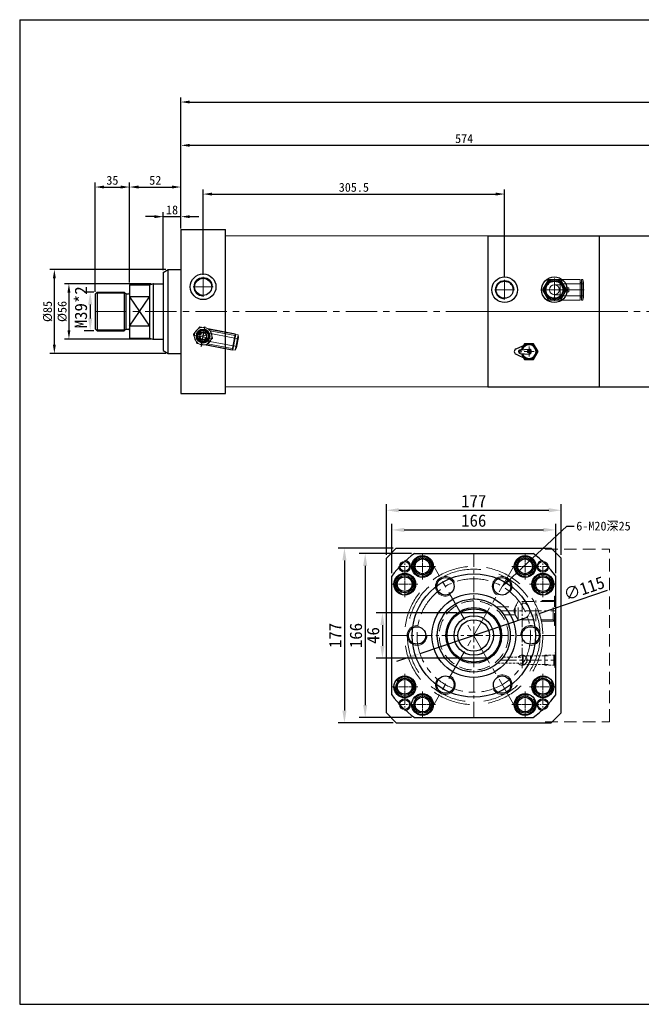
# Model space of a CAD drawing. Header units: millimetres. Extents: x 17897 to 19367, y 3972 to 4970.
# Tile 1 of 2: x 17897 to 18527, y 3972 to 4970. Entities that reach past the tile are written whole.
import ezdxf

# ---------------------------------------------------------------- set-up
doc = ezdxf.new("R2010")
doc.units = ezdxf.units.MM
doc.linetypes.add('CENTER', pattern=[50.8, 31.75, -6.35, 6.35, -6.35])
doc.linetypes.add('DASHED', pattern=[19.05, 12.7, -6.35])
doc.layers.get('Defpoints').update_dxf_attribs({"lineweight": 25})
for name, color, linetype, lineweight in [('图层1', 7, 'Continuous', 25), ('图层2', 3, 'CENTER', 13), ('图层3', 2, 'Continuous', 13), ('图层4', 1, 'Continuous', 30), ('图层5', 5, 'DASHED', 13), ('图层7', 4, 'Continuous', 15)]:
    doc.layers.add(name, color=color, linetype=linetype, lineweight=lineweight)
doc.dimstyles.new('ISO-25', dxfattribs={"dimtxt": 2.5, "dimasz": 2.5, "dimexe": 1.25, "dimexo": 0.625, "dimtad": 1, "dimtxsty": 'Standard', "dimcen": 2.5, "dimadec": 0, "dimazin": 0, "dimtfac": 1, "dimtmove": 0, "dimatfit": 3, "dimfxl": 1, "dimarcsym": 0})

# ---------------------------------------------------------------- blocks, each defined once
blk = doc.blocks.new('*D5125')
at = {"layer": 'Defpoints', "color": 0}
for p in [(18440.06, 4452.75), (18274.06, 4405.93), (18440.06, 4405.93)]:
    blk.add_point(p, dxfattribs=at)
at = {"layer": '图层3', "color": 0, "lineweight": -2}
for p, q in [((18274.06, 4409.05), (18274.06, 4459)), ((18440.06, 4409.05), (18440.06, 4459)), ((18286.56, 4452.75), (18427.56, 4452.75))]:
    blk.add_line(p, q, dxfattribs=at)
at = {"layer": '图层3', "color": 0}
for points in [[(18286.56, 4454.83), (18286.56, 4450.67), (18274.06, 4452.75)], [(18427.56, 4450.67), (18427.56, 4454.83), (18440.06, 4452.75)]]:
    blk.add_solid(points, dxfattribs=at)
at = {"layer": '图层3', "color": 0, "insert": (18357.06, 4462.13), "char_height": 12.5, "attachment_point": 5}
blk.add_mtext('166', dxfattribs=at)
blk = doc.blocks.new('*D5126')
at = {"layer": 'Defpoints', "color": 0}
for p in [(18296.92, 4428.78), (18247.01, 4262.78), (18296.92, 4262.78)]:
    blk.add_point(p, dxfattribs=at)
at = {"layer": '图层3', "color": 0, "lineweight": -2}
for p, q in [((18293.79, 4428.78), (18240.76, 4428.78)), ((18247.01, 4416.28), (18247.01, 4275.28)), ((18293.79, 4262.78), (18240.76, 4262.78))]:
    blk.add_line(p, q, dxfattribs=at)
at = {"layer": '图层3', "color": 0}
for points in [[(18249.09, 4416.28), (18244.93, 4416.28), (18247.01, 4428.78)], [(18244.93, 4275.28), (18249.09, 4275.28), (18247.01, 4262.78)]]:
    blk.add_solid(points, dxfattribs=at)
at = {"layer": '图层3', "color": 0, "insert": (18237.63, 4345.78), "char_height": 12.5, "attachment_point": 5, "rotation": 90}
blk.add_mtext('166', dxfattribs=at)
blk = doc.blocks.new('*D5127')
at = {"layer": 'Defpoints', "color": 0}
for p in [(17975.3, 4693.54), (17968.34, 4654.54), (17975.3, 4654.54)]:
    blk.add_point(p, dxfattribs=at)
at = {"layer": '图层3', "color": 0, "lineweight": -2}
for p, q in [((17972.18, 4693.54), (17962.09, 4693.54)), ((17968.34, 4681.04), (17968.34, 4667.04)), ((17972.18, 4654.54), (17962.09, 4654.54))]:
    blk.add_line(p, q, dxfattribs=at)
at = {"layer": '图层3', "color": 0}
for points in [[(17970.43, 4681.04), (17966.26, 4681.04), (17968.34, 4693.54)], [(17966.26, 4667.04), (17970.43, 4667.04), (17968.34, 4654.54)]]:
    blk.add_solid(points, dxfattribs=at)
at = {"layer": '图层3', "color": 0, "insert": (17958.97, 4678.27), "char_height": 12.5, "attachment_point": 5, "rotation": 90}
blk.add_mtext('M39*2', dxfattribs=at)
blk = doc.blocks.new('*D5128')
at = {"layer": 'Defpoints', "color": 0}
for p in [(17932, 4716.54), (18047.3, 4716.54), (18047.3, 4631.54)]:
    blk.add_point(p, dxfattribs=at)
at = {"layer": '图层3', "color": 0, "lineweight": -2}
for p, q in [((18045.05, 4716.54), (17927.5, 4716.54)), ((17932, 4640.54), (17932, 4707.54)), ((18045.05, 4631.54), (17927.5, 4631.54))]:
    blk.add_line(p, q, dxfattribs=at)
at = {"layer": '图层3', "color": 0}
for points in [[(17933.5, 4707.54), (17930.5, 4707.54), (17932, 4716.54)], [(17930.5, 4640.54), (17933.5, 4640.54), (17932, 4631.54)]]:
    blk.add_solid(points, dxfattribs=at)
at = {"layer": '图层3', "color": 0, "insert": (17925.25, 4674.04), "char_height": 9, "attachment_point": 5, "rotation": 90}
blk.add_mtext('%%c85', dxfattribs=at)
blk = doc.blocks.new('*D5129')
at = {"layer": 'Defpoints', "color": 0}
for p in [(18032.43, 4702.04), (17946.79, 4646.04), (18032.43, 4646.04)]:
    blk.add_point(p, dxfattribs=at)
at = {"layer": '图层3', "color": 0, "lineweight": -2}
for p, q in [((18030.18, 4702.04), (17942.29, 4702.04)), ((17946.79, 4693.04), (17946.79, 4655.04)), ((18030.18, 4646.04), (17942.29, 4646.04))]:
    blk.add_line(p, q, dxfattribs=at)
at = {"layer": '图层3', "color": 0}
for points in [[(17948.29, 4693.04), (17945.29, 4693.04), (17946.79, 4702.04)], [(17945.29, 4655.04), (17948.29, 4655.04), (17946.79, 4646.04)]]:
    blk.add_solid(points, dxfattribs=at)
at = {"layer": '图层3', "color": 0, "insert": (17940.04, 4674.04), "char_height": 9, "attachment_point": 5, "rotation": 90}
blk.add_mtext('%%c56', dxfattribs=at)
blk = doc.blocks.new('*D5130')
at = {"layer": 'Defpoints', "color": 0}
for p in [(18008.3, 4800.11), (18008.3, 4701.04), (17973.3, 4691.54)]:
    blk.add_point(p, dxfattribs=at)
at = {"layer": '图层3', "color": 0, "lineweight": -2}
for p, q in [((17973.3, 4693.79), (17973.3, 4804.61)), ((17982.3, 4800.11), (17999.3, 4800.11)), ((18008.3, 4703.29), (18008.3, 4804.61))]:
    blk.add_line(p, q, dxfattribs=at)
at = {"layer": '图层3', "color": 0}
for points in [[(17982.3, 4801.61), (17982.3, 4798.61), (17973.3, 4800.11)], [(17999.3, 4798.61), (17999.3, 4801.61), (18008.3, 4800.11)]]:
    blk.add_solid(points, dxfattribs=at)
at = {"layer": '图层3', "color": 0, "insert": (17990.8, 4806.86), "char_height": 9, "attachment_point": 5}
blk.add_mtext('35', dxfattribs=at)
blk = doc.blocks.new('*D5131')
at = {"layer": 'Defpoints', "color": 0}
for p in [(18060.3, 4770.09), (18060.3, 4755.97), (18042.3, 4713.65)]:
    blk.add_point(p, dxfattribs=at)
at = {"layer": '图层3', "color": 0, "lineweight": -2}
for p, q in [((18033.3, 4770.09), (18024.3, 4770.09)), ((18042.3, 4715.9), (18042.3, 4774.59)), ((18042.3, 4770.09), (18060.3, 4770.09)), ((18060.3, 4758.22), (18060.3, 4774.59)), ((18069.3, 4770.09), (18078.3, 4770.09))]:
    blk.add_line(p, q, dxfattribs=at)
at = {"layer": '图层3', "color": 0}
for points in [[(18033.3, 4768.59), (18033.3, 4771.59), (18042.3, 4770.09)], [(18069.3, 4771.59), (18069.3, 4768.59), (18060.3, 4770.09)]]:
    blk.add_solid(points, dxfattribs=at)
at = {"layer": '图层3', "color": 0, "insert": (18051.3, 4776.84), "char_height": 9, "attachment_point": 5}
blk.add_mtext('18', dxfattribs=at)
blk = doc.blocks.new('*D5132')
at = {"layer": 'Defpoints', "color": 0}
for p in [(18060.3, 4800.11), (18060.3, 4757.04), (18008.3, 4701.04)]:
    blk.add_point(p, dxfattribs=at)
at = {"layer": '图层3', "color": 0, "lineweight": -2}
for p, q in [((18008.3, 4703.29), (18008.3, 4804.61)), ((18017.3, 4800.11), (18051.3, 4800.11)), ((18060.3, 4759.29), (18060.3, 4804.61))]:
    blk.add_line(p, q, dxfattribs=at)
at = {"layer": '图层3', "color": 0}
for points in [[(18017.3, 4801.61), (18017.3, 4798.61), (18008.3, 4800.11)], [(18051.3, 4798.61), (18051.3, 4801.61), (18060.3, 4800.11)]]:
    blk.add_solid(points, dxfattribs=at)
at = {"layer": '图层3', "color": 0, "insert": (18034.3, 4806.86), "char_height": 9, "attachment_point": 5}
blk.add_mtext('52', dxfattribs=at)
blk = doc.blocks.new('*D5133')
at = {"layer": 'Defpoints', "color": 0}
for p in [(18388.3, 4792.99), (18082.8, 4709.04), (18388.3, 4706.04)]:
    blk.add_point(p, dxfattribs=at)
at = {"layer": '图层3', "color": 0, "lineweight": -2}
for p, q in [((18082.8, 4711.29), (18082.8, 4797.49)), ((18091.8, 4792.99), (18379.3, 4792.99)), ((18388.3, 4708.29), (18388.3, 4797.49))]:
    blk.add_line(p, q, dxfattribs=at)
at = {"layer": '图层3', "color": 0}
for points in [[(18091.8, 4794.49), (18091.8, 4791.49), (18082.8, 4792.99)], [(18379.3, 4791.49), (18379.3, 4794.49), (18388.3, 4792.99)]]:
    blk.add_solid(points, dxfattribs=at)
at = {"layer": '图层3', "color": 0, "insert": (18235.55, 4799.74), "char_height": 9, "attachment_point": 5}
blk.add_mtext('305.5', dxfattribs=at)
blk = doc.blocks.new('*D5134')
at = {"layer": 'Defpoints', "color": 0}
for p in [(19323.3, 4886.23), (19323.3, 4761.54), (18060.3, 4757.04)]:
    blk.add_point(p, dxfattribs=at)
at = {"layer": '图层3', "color": 0, "lineweight": -2}
for p, q in [((18060.3, 4759.29), (18060.3, 4890.73)), ((19323.3, 4763.79), (19323.3, 4890.73)), ((18069.3, 4886.23), (19314.3, 4886.23))]:
    blk.add_line(p, q, dxfattribs=at)
at = {"layer": '图层3', "color": 0}
for points in [[(18069.3, 4887.73), (18069.3, 4884.73), (18060.3, 4886.23)], [(19314.3, 4884.73), (19314.3, 4887.73), (19323.3, 4886.23)]]:
    blk.add_solid(points, dxfattribs=at)
at = {"layer": '图层3', "color": 0, "insert": (18691.8, 4892.98), "char_height": 9, "attachment_point": 5}
blk.add_mtext('1263', dxfattribs=at)
blk = doc.blocks.new('*D5135')
at = {"layer": 'Defpoints', "color": 0}
for p in [(18634.3, 4842.37), (18634.3, 4763.04), (18060.3, 4757.04)]:
    blk.add_point(p, dxfattribs=at)
at = {"layer": '图层3', "color": 0, "lineweight": -2}
for p, q in [((18060.3, 4759.29), (18060.3, 4846.87)), ((18069.3, 4842.37), (18625.3, 4842.37)), ((18634.3, 4765.29), (18634.3, 4846.87))]:
    blk.add_line(p, q, dxfattribs=at)
at = {"layer": '图层3', "color": 0}
for points in [[(18069.3, 4843.87), (18069.3, 4840.87), (18060.3, 4842.37)], [(18625.3, 4840.87), (18625.3, 4843.87), (18634.3, 4842.37)]]:
    blk.add_solid(points, dxfattribs=at)
at = {"layer": '图层3', "color": 0, "insert": (18347.3, 4849.12), "char_height": 9, "attachment_point": 5}
blk.add_mtext('574', dxfattribs=at)
blk = doc.blocks.new('*D5136')
at = {"layer": 'Defpoints', "color": 0}
for p in [(18411.53, 4364.2), (18302.59, 4327.37)]:
    blk.add_point(p, dxfattribs=at)
at = {"layer": '图层3', "color": 0, "lineweight": -2}
for p, q in [((18423.37, 4368.2), (18492.6, 4391.61)), ((18302.59, 4327.37), (18411.53, 4364.2)), ((18290.75, 4323.37), (18278.91, 4319.36))]:
    blk.add_line(p, q, dxfattribs=at)
at = {"layer": '图层3', "color": 0}
for points in [[(18422.71, 4370.18), (18424.04, 4366.23), (18411.53, 4364.2)], [(18291.41, 4321.39), (18290.08, 4325.34), (18302.59, 4327.37)]]:
    blk.add_solid(points, dxfattribs=at)
at = {"layer": '图层3', "color": 0, "insert": (18468.88, 4393.48), "char_height": 12.5, "attachment_point": 5, "rotation": 18.67862}
blk.add_mtext('∅115', dxfattribs=at)
blk = doc.blocks.new('*D5137')
at = {"layer": 'Defpoints', "color": 0}
for p in [(18278.56, 4434.28), (18225.99, 4257.28), (18278.56, 4257.28)]:
    blk.add_point(p, dxfattribs=at)
at = {"layer": '图层3', "color": 0, "lineweight": -2}
for p, q in [((18275.43, 4434.28), (18219.74, 4434.28)), ((18225.99, 4421.78), (18225.99, 4269.78)), ((18275.43, 4257.28), (18219.74, 4257.28))]:
    blk.add_line(p, q, dxfattribs=at)
at = {"layer": '图层3', "color": 0}
for points in [[(18228.08, 4421.78), (18223.91, 4421.78), (18225.99, 4434.28)], [(18223.91, 4269.78), (18228.08, 4269.78), (18225.99, 4257.28)]]:
    blk.add_solid(points, dxfattribs=at)
at = {"layer": '图层3', "color": 0, "insert": (18216.62, 4345.78), "char_height": 12.5, "attachment_point": 5, "rotation": 90}
blk.add_mtext('177', dxfattribs=at)
blk = doc.blocks.new('*D5138')
at = {"layer": 'Defpoints', "color": 0}
for p in [(18342.99, 4368.78), (18264.47, 4322.78), (18342.99, 4322.78)]:
    blk.add_point(p, dxfattribs=at)
at = {"layer": '图层3', "color": 0, "lineweight": -2}
for p, q in [((18339.86, 4368.78), (18258.22, 4368.78)), ((18264.47, 4356.28), (18264.47, 4335.28)), ((18339.86, 4322.78), (18258.22, 4322.78))]:
    blk.add_line(p, q, dxfattribs=at)
at = {"layer": '图层3', "color": 0}
for points in [[(18266.55, 4356.28), (18262.38, 4356.28), (18264.47, 4368.78)], [(18262.38, 4335.28), (18266.55, 4335.28), (18264.47, 4322.78)]]:
    blk.add_solid(points, dxfattribs=at)
at = {"layer": '图层3', "color": 0, "insert": (18255.09, 4345.78), "char_height": 12.5, "attachment_point": 5, "rotation": 90}
blk.add_mtext('46', dxfattribs=at)
blk = doc.blocks.new('*D5139')
at = {"layer": 'Defpoints', "color": 0}
for p in [(18445.56, 4472.65), (18268.56, 4424.28), (18445.56, 4424.28)]:
    blk.add_point(p, dxfattribs=at)
at = {"layer": '图层3', "color": 0, "lineweight": -2}
for p, q in [((18268.56, 4427.41), (18268.56, 4478.9)), ((18445.56, 4427.41), (18445.56, 4478.9)), ((18281.06, 4472.65), (18433.06, 4472.65))]:
    blk.add_line(p, q, dxfattribs=at)
at = {"layer": '图层3', "color": 0}
for points in [[(18281.06, 4474.73), (18281.06, 4470.57), (18268.56, 4472.65)], [(18433.06, 4470.57), (18433.06, 4474.73), (18445.56, 4472.65)]]:
    blk.add_solid(points, dxfattribs=at)
at = {"layer": '图层3', "color": 0, "insert": (18357.06, 4482.02), "char_height": 12.5, "attachment_point": 5}
blk.add_mtext('177', dxfattribs=at)

msp = doc.modelspace()

# ---------------------------------------------------------------- linework, layer by layer
at = {"layer": '图层1'}
for p, q in [((18060.301, 4757.038), (18060.301, 4674.038)), ((18060.301, 4757.038), (18105.301, 4757.038)), ((18105.301, 4591.038), (18105.301, 4757.038)), ((18371.301, 4750.538), (18484.301, 4750.538)), ((18371.301, 4750.538), (18371.301, 4597.538)), ((18484.301, 4750.538), (18484.301, 4597.538)), ((18484.301, 4750.538), (18634.301, 4750.538)), ((18042.301, 4713.652), (18047.301, 4716.538)), ((18042.301, 4713.652), (18042.301, 4634.425)), ((18047.301, 4716.538), (18060.301, 4716.538)), ((18047.301, 4631.538), (18047.301, 4716.538)), ((18008.301, 4701.038), (18008.301, 4647.038)), ((18008.301, 4701.038), (18028.301, 4701.038)), ((18028.301, 4701.038), (18028.301, 4647.038)), ((18028.301, 4701.038), (18028.301, 4647.038)), ((18028.301, 4700.538), (18028.301, 4647.538)), ((18028.432, 4701.038), (18031.91, 4701.97)), ((18032.033, 4701.999), (18032.033, 4646.078)), ((18032.428, 4702.038), (18042.301, 4702.038)), ((17975.301, 4693.538), (17973.301, 4691.538)), ((17973.301, 4691.538), (17973.301, 4656.538)), ((17975.301, 4693.538), (17975.301, 4654.538)), ((17975.301, 4693.538), (18002.801, 4693.538)), ((18002.801, 4693.538), (18004.008, 4692.331)), ((18002.801, 4693.538), (18002.801, 4654.538)), ((18004.301, 4692.128), (18004.301, 4655.949)), ((18004.715, 4692.038), (18007.301, 4692.038)), ((18008.301, 4659.072), (18028.301, 4689.005)), ((18008.301, 4689.005), (18028.301, 4659.072)), ((18028.301, 4689.005), (18008.301, 4689.005)), ((18060.301, 4674.038), (18060.301, 4591.038)), ((18028.301, 4659.072), (18008.301, 4659.072)), ((17973.301, 4656.538), (17975.301, 4654.538)), ((17975.301, 4654.538), (18002.801, 4654.538)), ((18002.801, 4654.538), (18004.008, 4655.746)), ((18004.715, 4656.038), (18007.301, 4656.038)), ((18008.301, 4647.038), (18028.432, 4647.038)), ((18028.432, 4647.038), (18031.91, 4646.107)), ((18032.428, 4646.038), (18042.301, 4646.038)), ((18399.874, 4636.139), (18409.791, 4640.685)), ((18408.505, 4641.412), (18407.471, 4639.622)), ((18417.743, 4641.412), (18408.505, 4641.412)), ((18422.361, 4633.412), (18417.743, 4641.412)), ((18042.301, 4634.425), (18047.301, 4631.538)), ((18047.301, 4631.538), (18060.301, 4631.538)), ((18399.874, 4630.685), (18409.791, 4626.14)), ((18403.984, 4635.207), (18412.929, 4635.905)), ((18403.984, 4631.618), (18412.929, 4630.92)), ((18417.743, 4625.412), (18422.361, 4633.412)), ((18407.471, 4627.203), (18408.505, 4625.412)), ((18408.505, 4625.412), (18417.743, 4625.412)), ((18060.301, 4591.038), (18105.301, 4591.038)), ((18371.301, 4597.538), (18484.301, 4597.538)), ((18484.301, 4597.538), (18634.301, 4597.538)), ((18278.56, 4434.285), (18268.56, 4424.285)), ((18278.56, 4434.285), (18435.56, 4434.285)), ((18445.56, 4424.285), (18435.56, 4434.285)), ((18268.56, 4267.285), (18268.56, 4424.285)), ((18445.56, 4267.285), (18445.56, 4424.285)), ((18278.56, 4257.285), (18268.56, 4267.285)), ((18435.56, 4257.285), (18445.56, 4267.285)), ((18278.56, 4257.285), (18435.56, 4257.285))]:
    msp.add_line(p, q, dxfattribs=at)
at = {"layer": '图层1', "ltscale": 0.5}
for p, q in [((18296.916, 4428.785), (18417.203, 4428.785)), ((18274.06, 4285.641), (18274.06, 4405.928)), ((18440.06, 4285.641), (18440.06, 4405.928)), ((18371.272, 4368.785), (18342.988, 4368.785)), ((18371.272, 4322.785), (18342.988, 4322.785)), ((18296.916, 4262.785), (18417.203, 4262.785))]:
    msp.add_line(p, q, dxfattribs=at)
at = {"layer": '图层1'}
for centre, radius in [((18082.801, 4699.038), 13), ((18388.301, 4696.038), 13), ((18438.762, 4696.038), 13), ((18082.801, 4699.038), 8.67), ((18388.301, 4696.038), 8.67), ((18438.762, 4696.038), 8.67), ((18404.124, 4633.412), 1), ((18413.124, 4633.412), 1.5), ((18287.06, 4415.785), 5), ((18305.06, 4415.785), 11), ((18305.06, 4415.785), 8.7), ((18305.06, 4415.785), 7.5), ((18409.06, 4415.785), 11), ((18409.06, 4415.785), 8.7), ((18409.06, 4415.785), 7.5), ((18427.06, 4415.785), 5), ((18287.06, 4397.785), 11), ((18287.06, 4397.785), 8.7), ((18287.06, 4397.785), 7.5), ((18357.06, 4345.785), 62.5), ((18328.31, 4395.581), 8.8), ((18385.81, 4395.581), 8.8), ((18427.06, 4397.785), 11), ((18427.06, 4397.785), 8.7), ((18427.06, 4397.785), 7.5), ((18357.06, 4345.785), 42.5), ((18357.06, 4345.785), 37), ((18357.06, 4345.785), 28.2), ((18357.06, 4345.785), 27.037), ((18357.06, 4345.785), 20), ((18357.06, 4345.785), 16), ((18299.56, 4345.785), 8.8), ((18414.56, 4345.785), 8.8), ((18287.06, 4293.785), 11), ((18287.06, 4293.785), 8.7), ((18287.06, 4293.785), 7.5), ((18328.31, 4295.988), 8.8), ((18385.81, 4295.988), 8.8), ((18427.06, 4293.785), 11), ((18427.06, 4293.785), 8.7), ((18427.06, 4293.785), 7.5), ((18287.06, 4275.785), 5), ((18305.06, 4275.785), 11), ((18305.06, 4275.785), 8.7), ((18305.06, 4275.785), 7.5), ((18409.06, 4275.785), 11), ((18409.06, 4275.785), 8.7), ((18409.06, 4275.785), 7.5), ((18427.06, 4275.785), 5)]:
    msp.add_circle(centre, radius, dxfattribs=at)
for centre, radius, start, end in [((18032.428, 4700.038), 2, 90, 105), ((18004.715, 4693.038), 1, 225, 270), ((18007.301, 4693.038), 1, 270, 0), ((18004.715, 4655.038), 1, 90, 135), ((18007.301, 4655.038), 1, 0, 90), ((18032.428, 4648.038), 2, 255, 270), ((18413.124, 4633.412), 8, 193.749113, 166.250887), ((18413.124, 4633.412), 7, 196.463989, 163.536011), ((18401.124, 4633.412), 3, 114.624318, 245.375682), ((18404.124, 4633.412), 1.8, 94.460844, 265.539156), ((18413.124, 4633.412), 2.5, 265.539156, 94.460844), ((18357.06, 4345.785), 102.5, 125.927892, 144.072108), ((18357.06, 4345.785), 102.5, 35.927892, 54.072108), ((18357.06, 4345.785), 102.5, 215.927892, 234.072108), ((18357.06, 4345.785), 102.5, 305.927892, 324.072108)]:
    msp.add_arc(centre, radius, start, end, dxfattribs=at)
at = {"layer": '图层2'}
for p, q in [((18082.801, 4689.038), (18082.801, 4709.038)), ((18072.801, 4699.038), (18092.801, 4699.038)), ((18388.301, 4686.038), (18388.301, 4706.038)), ((18438.762, 4686.038), (18438.762, 4706.038)), ((18378.301, 4696.038), (18398.301, 4696.038)), ((18428.762, 4696.038), (18448.762, 4696.038)), ((17973.301, 4674.038), (19325.301, 4674.038)), ((18359.301, 4674.038), (18494.301, 4674.038)), ((18072.82, 4650.089), (18092.461, 4646.318)), ((18084.526, 4658.024), (18080.755, 4638.383)), ((18413.124, 4628.412), (18413.124, 4638.412)), ((18408.124, 4633.412), (18418.124, 4633.412)), ((18398.56, 4417.665), (18315.56, 4273.905)), ((18398.56, 4273.905), (18315.56, 4417.665))]:
    msp.add_line(p, q, dxfattribs=at)
at = {"layer": '图层2', "ltscale": 0.2}
for p, q in [((18305.06, 4402.422), (18305.06, 4429.147)), ((18409.06, 4402.422), (18409.06, 4429.147)), ((18287.06, 4409.785), (18287.06, 4421.785)), ((18427.06, 4409.785), (18427.06, 4421.785)), ((18281.06, 4415.785), (18293.06, 4415.785)), ((18287.06, 4411.147), (18287.06, 4384.422)), ((18291.697, 4415.785), (18318.423, 4415.785)), ((18422.423, 4415.785), (18395.697, 4415.785)), ((18433.06, 4415.785), (18421.06, 4415.785)), ((18427.06, 4411.147), (18427.06, 4384.422)), ((18300.423, 4397.785), (18273.697, 4397.785)), ((18413.697, 4397.785), (18440.423, 4397.785)), ((18287.06, 4280.422), (18287.06, 4307.147)), ((18427.06, 4280.422), (18427.06, 4307.147)), ((18300.423, 4293.785), (18273.697, 4293.785)), ((18413.697, 4293.785), (18440.423, 4293.785)), ((18287.06, 4281.785), (18287.06, 4269.785)), ((18305.06, 4289.147), (18305.06, 4262.422)), ((18409.06, 4289.147), (18409.06, 4262.422)), ((18427.06, 4281.785), (18427.06, 4269.785)), ((18281.06, 4275.785), (18293.06, 4275.785)), ((18291.697, 4275.785), (18318.423, 4275.785)), ((18422.423, 4275.785), (18395.697, 4275.785)), ((18433.06, 4275.785), (18421.06, 4275.785))]:
    msp.add_line(p, q, dxfattribs=at)
at = {"layer": '图层2', "ltscale": 0.1}
for p, q in [((18305.06, 4405.785), (18305.06, 4425.785)), ((18409.06, 4405.785), (18409.06, 4425.785)), ((18295.06, 4415.785), (18315.06, 4415.785)), ((18419.06, 4415.785), (18399.06, 4415.785)), ((18287.06, 4387.785), (18287.06, 4407.785)), ((18427.06, 4387.785), (18427.06, 4407.785)), ((18277.06, 4397.785), (18297.06, 4397.785)), ((18437.06, 4397.785), (18417.06, 4397.785)), ((18287.06, 4303.785), (18287.06, 4283.785)), ((18427.06, 4303.785), (18427.06, 4283.785)), ((18277.06, 4293.785), (18297.06, 4293.785)), ((18437.06, 4293.785), (18417.06, 4293.785)), ((18305.06, 4285.785), (18305.06, 4265.785)), ((18409.06, 4285.785), (18409.06, 4265.785)), ((18295.06, 4275.785), (18315.06, 4275.785)), ((18419.06, 4275.785), (18399.06, 4275.785))]:
    msp.add_line(p, q, dxfattribs=at)
at = {"layer": '图层2', "ltscale": 0.5}
for p, q in [((18357.06, 4262.785), (18357.06, 4428.785)), ((18384.336, 4370.785), (18440.06, 4370.785)), ((18274.06, 4345.785), (18440.06, 4345.785)), ((18384.336, 4320.785), (18440.06, 4320.785))]:
    msp.add_line(p, q, dxfattribs=at)
at = {"layer": '图层2', "ltscale": 0.3}
msp.add_line((18406.06, 4379.034), (18406.06, 4312.535), dxfattribs=at)
at = {"layer": '图层2'}
msp.add_circle((18357.06, 4345.785), 57.5, dxfattribs=at)
at = {"layer": '图层4'}
for p, q in [((17896.872, 4969.64), (19366.872, 4969.64)), ((17896.872, 4969.64), (17896.872, 3972.14)), ((17896.872, 3972.14), (19366.872, 3972.14)), ((18369.372, 3972.14), (19366.872, 3972.14))]:
    msp.add_line(p, q, dxfattribs=at)
at = {"layer": '图层5'}
for p, q in [((18429.56, 4433.285), (18494.56, 4433.285)), ((18494.56, 4258.285), (18494.56, 4433.285)), ((18401.986, 4380.085), (18398.926, 4374.785)), ((18401.986, 4361.485), (18401.986, 4380.085)), ((18437.486, 4380.085), (18401.986, 4380.085)), ((18419.986, 4360.285), (18419.986, 4381.285)), ((18438.686, 4381.285), (18419.986, 4381.285)), ((18437.486, 4380.085), (18438.986, 4381.585)), ((18437.486, 4361.485), (18437.486, 4380.085)), ((18438.986, 4355.785), (18438.986, 4385.785)), ((18438.986, 4385.785), (18439.986, 4385.785)), ((18380.038, 4374.785), (18398.926, 4374.785)), ((18398.926, 4366.785), (18398.926, 4374.785)), ((18387.523, 4366.785), (18398.926, 4366.785)), ((18401.986, 4361.485), (18398.926, 4366.785)), ((18437.486, 4361.485), (18401.986, 4361.485)), ((18438.686, 4360.285), (18419.986, 4360.285)), ((18437.486, 4361.485), (18438.986, 4359.985)), ((18438.986, 4355.785), (18439.986, 4355.785)), ((18407.06, 4325.035), (18406.338, 4323.785)), ((18406.338, 4323.785), (18406.338, 4317.785)), ((18407.06, 4316.535), (18407.06, 4325.035)), ((18414.56, 4325.035), (18414.56, 4318.285)), ((18429.06, 4315.885), (18429.06, 4325.685)), ((18438.06, 4325.035), (18439.06, 4326.035)), ((18438.06, 4316.535), (18438.06, 4325.035)), ((18439.06, 4313.285), (18439.06, 4328.285)), ((18439.06, 4328.285), (18440.06, 4328.285)), ((18407.06, 4316.535), (18406.338, 4317.785)), ((18438.06, 4316.535), (18439.06, 4315.535)), ((18439.06, 4313.285), (18440.06, 4313.285)), ((18429.56, 4258.285), (18494.56, 4258.285))]:
    msp.add_line(p, q, dxfattribs=at)
at = {"layer": '图层5', "ltscale": 0.2}
for p, q in [((18386.809, 4323.785), (18406.338, 4323.785)), ((18407.06, 4325.035), (18433.06, 4325.035)), ((18429.06, 4325.685), (18438.71, 4325.685)), ((18381.247, 4317.785), (18406.338, 4317.785)), ((18407.06, 4316.535), (18433.06, 4316.535)), ((18429.06, 4315.885), (18438.71, 4315.885))]:
    msp.add_line(p, q, dxfattribs=at)
at = {"layer": '图层5'}
for centre, radius in [((18305.06, 4415.785), 10), ((18409.06, 4415.785), 10), ((18287.06, 4397.785), 10), ((18427.06, 4397.785), 10), ((18357.06, 4345.785), 37), ((18357.06, 4345.785), 35), ((18405.986, 4370.785), 8), ((18406.06, 4320.785), 5), ((18287.06, 4293.785), 10), ((18427.06, 4293.785), 10), ((18305.06, 4275.785), 10), ((18409.06, 4275.785), 10)]:
    msp.add_circle(centre, radius, dxfattribs=at)
at = {"layer": '图层5', "ltscale": 3}
for radius in [70, 67.2]:
    msp.add_circle((18357.06, 4345.785), radius, dxfattribs=at)
at = {"layer": '图层7'}
for p, q in [((18371.301, 4750.538), (18105.301, 4750.538)), ((18432.7, 4706.538), (18426.638, 4696.038)), ((18464.762, 4706.538), (18432.7, 4706.538)), ((18438.762, 4684.79), (18438.762, 4707.286)), ((18438.762, 4685.538), (18438.762, 4706.538)), ((18444.762, 4701.038), (18438.762, 4701.038)), ((18444.762, 4690.038), (18444.762, 4702.038)), ((18468.262, 4702.038), (18444.762, 4702.038)), ((18450.887, 4696.038), (18444.825, 4706.538)), ((18464.762, 4685.538), (18464.762, 4706.538)), ((18466.075, 4703.388), (18464.762, 4703.388)), ((18466.075, 4685.538), (18466.075, 4706.538)), ((18467.707, 4706.538), (18466.075, 4706.538)), ((18467.707, 4685.538), (18467.707, 4706.538)), ((18468.262, 4703.388), (18467.707, 4706.538)), ((18468.262, 4688.688), (18468.262, 4703.388)), ((17974.301, 4692.538), (18003.801, 4692.538)), ((18426.638, 4696.038), (18432.7, 4685.538)), ((18427.514, 4696.038), (18468.821, 4696.038)), ((18438.762, 4691.038), (18444.762, 4691.038)), ((18444.762, 4690.038), (18468.262, 4690.038)), ((18450.887, 4696.038), (18444.825, 4685.538)), ((18453.462, 4698.138), (18449.05, 4698.138)), ((18449.05, 4693.938), (18453.462, 4693.938)), ((18453.462, 4693.938), (18453.462, 4698.138)), ((18464.762, 4688.688), (18466.075, 4688.688)), ((18467.707, 4685.538), (18468.262, 4688.688)), ((18432.7, 4685.538), (18464.762, 4685.538)), ((18466.075, 4685.538), (18467.707, 4685.538)), ((18084.646, 4658.649), (18080.956, 4639.428)), ((17974.301, 4655.538), (18003.801, 4655.538)), ((18079.584, 4658.311), (18073.162, 4650.889)), ((18073.162, 4650.889), (18076.379, 4641.616)), ((18087.848, 4647.204), (18077.433, 4649.203)), ((18077.754, 4650.873), (18088.168, 4648.874)), ((18089.223, 4656.461), (18079.584, 4658.311)), ((18083.421, 4652.269), (18083.555, 4652.967)), ((18118.32, 4646.293), (18083.555, 4652.967)), ((18087.418, 4656.705), (18089.261, 4656.352)), ((18088.215, 4656.165), (18089.405, 4655.937)), ((18092.44, 4647.188), (18089.223, 4656.461)), ((18089.261, 4656.352), (18115.221, 4651.368)), ((18089.405, 4655.937), (18115.15, 4650.994)), ((18089.85, 4654.553), (18114.909, 4649.742)), ((18089.887, 4654.546), (18114.909, 4649.742)), ((18112.054, 4634.869), (18115.221, 4651.368)), ((18113.013, 4635.092), (18116.03, 4650.805)), ((18115.527, 4648.187), (18114.643, 4648.356)), ((18115.187, 4634.675), (18118.203, 4650.388)), ((18118.203, 4650.388), (18116.03, 4650.805)), ((18118.571, 4647.602), (18118.203, 4650.388)), ((18076.379, 4641.616), (18086.018, 4639.766)), ((18082.047, 4645.11), (18082.181, 4645.808)), ((18082.047, 4645.11), (18116.812, 4638.436)), ((18084.251, 4640.207), (18086.093, 4639.853)), ((18085.191, 4640.414), (18086.381, 4640.185)), ((18086.018, 4639.766), (18092.44, 4647.188)), ((18086.093, 4639.853), (18112.054, 4634.869)), ((18086.381, 4640.185), (18112.126, 4635.243)), ((18087.307, 4641.305), (18112.366, 4636.495)), ((18087.344, 4641.298), (18112.366, 4636.495)), ((18116.56, 4637.127), (18118.571, 4647.602)), ((18112.632, 4637.881), (18113.516, 4637.711)), ((18113.013, 4635.092), (18115.187, 4634.675)), ((18115.187, 4634.675), (18116.56, 4637.127)), ((18371.301, 4597.538), (18105.301, 4597.538))]:
    msp.add_line(p, q, dxfattribs=at)
for points in [[(18438.762, 4706.538), (18439.162, 4706.531), (18439.958, 4706.47), (18440.747, 4706.349), (18441.138, 4706.266), (18441.525, 4706.168), (18442.287, 4705.929), (18443.029, 4705.633), (18443.746, 4705.281), (18444.434, 4704.875), (18445.089, 4704.418), (18445.403, 4704.172), (18445.708, 4703.913), (18446.05, 4703.597), (18446.145, 4703.504), (18446.24, 4703.41), (18446.286, 4703.363), (18446.332, 4703.315), (18446.424, 4703.218), (18446.514, 4703.12), (18446.604, 4703.022), (18446.692, 4702.922), (18446.778, 4702.821), (18446.821, 4702.77), (18446.864, 4702.718), (18446.948, 4702.615), (18447.03, 4702.511), (18447.112, 4702.405), (18447.192, 4702.299), (18447.271, 4702.192), (18447.309, 4702.138), (18447.348, 4702.083), (18447.424, 4701.974), (18447.498, 4701.864), (18447.572, 4701.752), (18447.643, 4701.64), (18447.714, 4701.527), (18447.748, 4701.47), (18447.782, 4701.413), (18447.85, 4701.298), (18447.916, 4701.183), (18447.98, 4701.066), (18448.043, 4700.949), (18448.105, 4700.831), (18448.135, 4700.772), (18448.165, 4700.712), (18448.223, 4700.593), (18448.28, 4700.472), (18448.308, 4700.412), (18448.336, 4700.351), (18448.39, 4700.229), (18448.442, 4700.107), (18448.468, 4700.046), (18448.493, 4699.984), (18448.542, 4699.86), (18448.59, 4699.736), (18448.636, 4699.611), (18448.68, 4699.486), (18448.723, 4699.359), (18448.744, 4699.296), (18448.765, 4699.233), (18448.804, 4699.106), (18448.842, 4698.978), (18448.879, 4698.85), (18448.914, 4698.722), (18448.947, 4698.593), (18448.963, 4698.528), (18448.979, 4698.463), (18449.008, 4698.334), (18449.037, 4698.204), (18449.05, 4698.138)], [(18438.762, 4701.038), (18438.835, 4701.038), (18438.98, 4701.034), (18439.126, 4701.025), (18439.198, 4701.019), (18439.271, 4701.013), (18439.415, 4700.996), (18439.559, 4700.975), (18439.702, 4700.949), (18439.845, 4700.92), (18439.986, 4700.886), (18440.056, 4700.868), (18440.127, 4700.849), (18440.266, 4700.807), (18440.404, 4700.761), (18440.541, 4700.712), (18440.676, 4700.658), (18440.809, 4700.6), (18440.875, 4700.57), (18440.941, 4700.539), (18441.071, 4700.473), (18441.199, 4700.404), (18441.262, 4700.369), (18441.325, 4700.332), (18441.449, 4700.255), (18441.57, 4700.175), (18441.63, 4700.134), (18441.69, 4700.092), (18441.806, 4700.005), (18441.92, 4699.915), (18442.032, 4699.822), (18442.14, 4699.725), (18442.246, 4699.625), (18442.298, 4699.574), (18442.349, 4699.522), (18442.449, 4699.416), (18442.545, 4699.308), (18442.639, 4699.196), (18442.729, 4699.082), (18442.816, 4698.966), (18442.858, 4698.906), (18442.899, 4698.846), (18442.979, 4698.725), (18443.056, 4698.601), (18443.128, 4698.475), (18443.197, 4698.347), (18443.263, 4698.217), (18443.294, 4698.152), (18443.324, 4698.085), (18443.382, 4697.952), (18443.435, 4697.817), (18443.485, 4697.68), (18443.531, 4697.542), (18443.573, 4697.403), (18443.592, 4697.333), (18443.61, 4697.262), (18443.644, 4697.121), (18443.673, 4696.978), (18443.699, 4696.835), (18443.72, 4696.691), (18443.737, 4696.547), (18443.743, 4696.474), (18443.749, 4696.402), (18443.758, 4696.257), (18443.762, 4696.111), (18443.762, 4696.038), (18443.762, 4695.966), (18443.758, 4695.82), (18443.749, 4695.675), (18443.743, 4695.603), (18443.737, 4695.53), (18443.72, 4695.386), (18443.699, 4695.242), (18443.673, 4695.099), (18443.644, 4694.956), (18443.61, 4694.815), (18443.592, 4694.744), (18443.573, 4694.674), (18443.531, 4694.535), (18443.485, 4694.397), (18443.435, 4694.26), (18443.382, 4694.125), (18443.324, 4693.991), (18443.294, 4693.925), (18443.263, 4693.86), (18443.197, 4693.73), (18443.128, 4693.602), (18443.056, 4693.476), (18442.979, 4693.352), (18442.899, 4693.23), (18442.858, 4693.171), (18442.816, 4693.111), (18442.729, 4692.995), (18442.639, 4692.881), (18442.545, 4692.769), (18442.449, 4692.66), (18442.349, 4692.555), (18442.298, 4692.503), (18442.246, 4692.452), (18442.14, 4692.352), (18442.032, 4692.255), (18441.92, 4692.162), (18441.806, 4692.072), (18441.69, 4691.985), (18441.63, 4691.943), (18441.57, 4691.901), (18441.449, 4691.821), (18441.325, 4691.745), (18441.262, 4691.708), (18441.199, 4691.672), (18441.071, 4691.603), (18440.941, 4691.538), (18440.875, 4691.507), (18440.809, 4691.477), (18440.676, 4691.419), (18440.541, 4691.365), (18440.404, 4691.316), (18440.266, 4691.27), (18440.127, 4691.228), (18440.056, 4691.209), (18439.986, 4691.19), (18439.845, 4691.157), (18439.702, 4691.128), (18439.559, 4691.102), (18439.415, 4691.081), (18439.271, 4691.064), (18439.198, 4691.057), (18439.126, 4691.052), (18438.98, 4691.043), (18438.835, 4691.039), (18438.762, 4691.038)], [(18449.05, 4693.938), (18449.037, 4693.873), (18449.008, 4693.743), (18448.979, 4693.613), (18448.963, 4693.549), (18448.947, 4693.484), (18448.914, 4693.355), (18448.879, 4693.227), (18448.842, 4693.099), (18448.804, 4692.971), (18448.765, 4692.844), (18448.744, 4692.781), (18448.723, 4692.717), (18448.68, 4692.591), (18448.636, 4692.466), (18448.59, 4692.341), (18448.542, 4692.217), (18448.493, 4692.093), (18448.468, 4692.031), (18448.442, 4691.97), (18448.39, 4691.847), (18448.336, 4691.726), (18448.308, 4691.665), (18448.28, 4691.605), (18448.223, 4691.484), (18448.165, 4691.365), (18448.135, 4691.305), (18448.105, 4691.246), (18448.043, 4691.128), (18447.98, 4691.011), (18447.916, 4690.894), (18447.85, 4690.778), (18447.782, 4690.664), (18447.748, 4690.607), (18447.714, 4690.55), (18447.643, 4690.437), (18447.572, 4690.324), (18447.498, 4690.213), (18447.424, 4690.103), (18447.348, 4689.994), (18447.309, 4689.939), (18447.271, 4689.885), (18447.192, 4689.778), (18447.112, 4689.671), (18447.03, 4689.566), (18446.948, 4689.462), (18446.864, 4689.359), (18446.821, 4689.307), (18446.778, 4689.256), (18446.692, 4689.155), (18446.604, 4689.055), (18446.514, 4688.956), (18446.424, 4688.859), (18446.332, 4688.762), (18446.286, 4688.714), (18446.24, 4688.667), (18446.145, 4688.573), (18446.05, 4688.479), (18445.708, 4688.164), (18445.403, 4687.905), (18445.089, 4687.659), (18444.434, 4687.202), (18443.746, 4686.796), (18443.029, 4686.444), (18442.287, 4686.148), (18441.525, 4685.908), (18441.138, 4685.811), (18440.747, 4685.728), (18439.958, 4685.607), (18439.162, 4685.546), (18438.762, 4685.538)]]:
    msp.add_lwpolyline(points, dxfattribs=at)
for centre, radius in [((18438.762, 4696.038), 10.259), ((18438.762, 4696.038), 9.059), ((18082.801, 4649.038), 7.16), ((18082.801, 4649.038), 6.579), ((18082.801, 4649.038), 5.96), ((18082.801, 4649.038), 5.37), ((18082.801, 4649.038), 3.58), ((18082.801, 4649.038), 3.289)]:
    msp.add_circle(centre, radius, dxfattribs=at)
for centre, radius, start, end in [((18082.801, 4699.038), 9.4, 0, 270), ((18388.301, 4696.038), 9.4, 0, 270), ((18438.762, 4696.038), 10.69, 160.812786, 199.187214), ((18438.762, 4696.038), 10.5, 90, 270), ((18438.762, 4696.038), 9.4, 0, 270), ((18438.762, 4696.038), 9.316, 75, 15), ((18438.762, 4696.038), 10.69, 100.812786, 139.187214), ((18438.762, 4696.038), 5, 90, 270), ((18438.762, 4696.038), 10.69, 40.812786, 79.187214), ((18438.762, 4696.038), 10.69, 340.812786, 19.187214), ((18438.762, 4696.038), 10.69, 220.812786, 259.187214), ((18438.762, 4696.038), 10.69, 280.812786, 319.187214), ((18082.801, 4649.038), 8.95, 157.378934, 180.886819), ((18082.801, 4649.038), 8.95, 180.886819, 217.378934), ((18082.801, 4649.038), 8.95, 120.886819, 157.378934), ((18082.801, 4649.038), 5.723, 334.132877, 274.132877), ((18082.801, 4649.038), 8.95, 97.378934, 120.886819), ((18082.801, 4649.038), 4.17, 180.894299, 337.371454), ((18082.801, 4649.038), 4.17, 0.894299, 157.371454), ((18082.801, 4649.038), 8.95, 60.886819, 97.378934), ((18082.801, 4649.038), 8.95, 37.378934, 60.886819), ((18082.801, 4649.038), 8.95, 0.886819, 37.378934), ((18082.801, 4649.038), 8.95, 337.378934, 0.886819), ((18082.801, 4649.038), 8.95, 217.378934, 240.886819), ((18082.801, 4649.038), 8.95, 240.886819, 277.378934), ((18082.801, 4649.038), 8.95, 277.378934, 300.886819), ((18082.801, 4649.038), 8.95, 300.886819, 337.378934), ((18287.06, 4415.785), 6, 180, 90), ((18305.06, 4415.785), 10, 270, 180), ((18409.06, 4415.785), 10, 0, 270), ((18427.06, 4415.785), 6, 90, 0), ((18287.06, 4397.785), 10, 270, 180), ((18328.31, 4395.581), 10, 24.26083, 300), ((18385.81, 4395.581), 10, 324.26083, 240), ((18427.06, 4397.785), 10, 0, 270), ((18299.56, 4345.785), 10, 84.26083, 0), ((18414.56, 4345.785), 10, 264.26083, 180), ((18287.06, 4293.785), 10, 180, 90), ((18328.31, 4295.988), 10, 144.26083, 60), ((18385.81, 4295.988), 10, 204.26083, 120), ((18427.06, 4293.785), 10, 90, 0), ((18287.06, 4275.785), 6, 270, 180), ((18305.06, 4275.785), 10, 180, 90), ((18409.06, 4275.785), 10, 90, 0), ((18427.06, 4275.785), 6, 0, 270)]:
    msp.add_arc(centre, radius, start, end, dxfattribs=at)

# ---------------------------------------------------------------- texts
at = {"layer": '图层3', "insert": (18460.961, 4461.177), "char_height": 9, "attachment_point": 1}
msp.add_mtext('6{\\fSimSun|b0|i0|c134|p54;-}M20{\\fSimSun|b0|i0|c134|p54;深25}', dxfattribs=at)

# ---------------------------------------------------------------- dimensions: what is measured, and where the dimension line sits
at = {"layer": '图层3'}
for base, p1, p2, override, picture, middle in [((19323.301, 4886.229), (18060.301, 4757.038), (19323.301, 4761.538), {"dimscale": 3.6, "dimdsep": 46}, '*D5134', (18691.801, 4892.979)), ((18634.301, 4842.373), (18060.301, 4757.038), (18634.301, 4763.038), {"dimscale": 3.6, "dimdsep": 46, "dimpost": ''}, '*D5135', (18347.301, 4849.123)), ((18008.301, 4800.115), (17973.301, 4691.538), (18008.301, 4701.038), {"dimscale": 3.6, "dimdsep": 46}, '*D5130', (17990.801, 4806.865)), ((18060.301, 4800.115), (18008.301, 4701.038), (18060.301, 4757.038), {"dimscale": 3.6, "dimdsep": 46}, '*D5132', (18034.301, 4806.865)), ((18388.301, 4792.993), (18082.801, 4709.038), (18388.301, 4706.038), {"dimscale": 3.6, "dimdsep": 46}, '*D5133', (18235.551, 4799.743)), ((18445.56, 4472.649), (18268.56, 4424.285), (18445.56, 4424.285), {"dimscale": 5}, '*D5139', (18357.06, 4482.024)), ((18440.06, 4452.75), (18274.06, 4405.928), (18440.06, 4405.928), {"dimscale": 5}, '*D5125', (18357.06, 4462.125))]:
    dim = msp.add_linear_dim(base=base, p1=p1, p2=p2, dimstyle='ISO-25', override=override, dxfattribs=at)
    dim.commit()
    dim.dimension.update_dxf_attribs({"geometry": picture, "text_midpoint": middle})
dim = msp.add_linear_dim(base=(18060.301, 4770.089), p1=(18042.301, 4713.652), p2=(18060.301, 4755.967), dimstyle='ISO-25', override={"dimscale": 3.6, "dimdsep": 46}, dxfattribs=at)
dim.commit()
dim.dimension.update_dxf_attribs({"geometry": '*D5131', "text_midpoint": (18051.301, 4770.089), "dimtype": 160})
for base, p1, p2, override, picture, middle in [((17931.997, 4716.538), (18047.301, 4631.538), (18047.301, 4716.538), {"dimscale": 3.6, "dimdsep": 46, "dimpost": '%%c<>', "dimtxsty": 'Standard'}, '*D5128', (17925.247, 4674.038)), ((17946.789, 4646.038), (18032.428, 4702.038), (18032.428, 4646.038), {"dimscale": 3.6, "dimdsep": 46, "dimpost": '%%c<>'}, '*D5129', (17940.039, 4674.038)), ((18225.993, 4257.285), (18278.56, 4434.285), (18278.56, 4257.285), {"dimscale": 5}, '*D5137', (18216.618, 4345.785)), ((18247.009, 4262.785), (18296.916, 4428.785), (18296.916, 4262.785), {"dimscale": 5}, '*D5126', (18237.634, 4345.785)), ((18264.468, 4322.785), (18342.988, 4368.785), (18342.988, 4322.785), {"dimscale": 5}, '*D5138', (18255.093, 4345.785))]:
    dim = msp.add_linear_dim(base=base, p1=p1, p2=p2, angle=90, dimstyle='ISO-25', override=override, dxfattribs=at)
    dim.commit()
    dim.dimension.update_dxf_attribs({"geometry": picture, "text_midpoint": middle})
dim = msp.add_linear_dim(base=(17968.343, 4654.538), p1=(17975.301, 4693.538), p2=(17975.301, 4654.538), angle=90, dimstyle='ISO-25', override={"dimscale": 5, "dimpost": 'M<>*2'}, dxfattribs=at)
dim.commit()
dim.dimension.update_dxf_attribs({"geometry": '*D5127', "text_midpoint": (17968.343, 4678.269), "dimtype": 160})
dim = msp.add_diameter_dim_2p(p1=(18302.588, 4327.37), p2=(18411.531, 4364.2), dimstyle='ISO-25', override={"dimscale": 5}, dxfattribs=at)
dim.commit()
dim.dimension.update_dxf_attribs({"geometry": '*D5136', "text_midpoint": (18471.882, 4384.602), "dimtype": 163})

# ---------------------------------------------------------------- leaders
at = {"layer": '图层3', "annotation_type": 0, "has_hookline": 1, "hookline_direction": 0, "text_width": 65.874}
msp.add_leader([(18385.836, 4395.566), (18451.297, 4456.677), (18458.711, 4456.677)], dimstyle='ISO-25', override={"dimscale": 3.6, "dimgap": 0.625, "dimtad": 0, "dimdsep": 46, "dimpost": ''}, dxfattribs=at)

doc.saveas('drawing.dxf')
